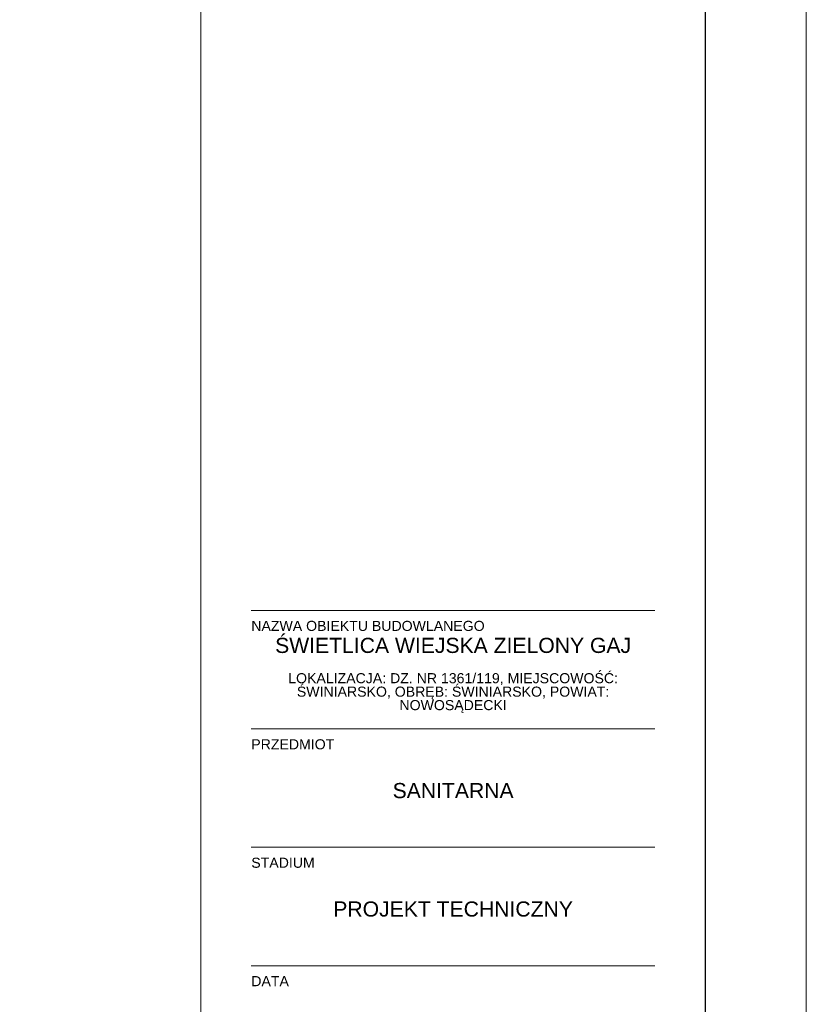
# Model space of a CAD drawing. Header units: millimetres. Extents: x 515 to 621, y 35 to 65.
# Tile 16 of 17: x 613 to 621, y 45 to 55. Entities that reach past the tile are written whole.
import ezdxf

# ---------------------------------------------------------------- set-up
doc = ezdxf.new("R2010")
doc.units = ezdxf.units.MM
doc.layers.add('A_CIENKA', color=9, linetype='Continuous', lineweight=9)
doc.styles.add('Arial', font='arial.ttf')

msp = doc.modelspace()

# ---------------------------------------------------------------- linework, layer by layer
at = {"color": 7, "lineweight": 0, "true_color": 0xffffff}
msp.add_lwpolyline([(578.6931, 35.3077), (620.6931, 35.3077), (620.6931, 65.0077), (578.6931, 65.0077)], close=True, dxfattribs=at)
at = {"color": 2}
msp.add_lwpolyline([(580.2174, 36.3077), (619.6931, 36.3077), (619.6931, 64.0077), (580.2174, 64.0077)], close=True, dxfattribs=at)
at = {"layer": 'A_CIENKA', "color": 2}
for p, q in [((614.6931, 64.0077), (614.6931, 36.3077)), ((619.6931, 64.0077), (619.6931, 36.3077)), ((615.1931, 48.7088), (619.1931, 48.7088)), ((615.1931, 47.5351), (619.1931, 47.5351)), ((615.1931, 46.3614), (619.1931, 46.3614)), ((615.1931, 45.1878), (619.1931, 45.1878))]:
    msp.add_line(p, q, dxfattribs=at)

# ---------------------------------------------------------------- texts
at = {"layer": 'A_CIENKA', "color": 2, "ltscale": 80, "char_height": 0.1, "attachment_point": 1, "style": 'Arial'}
for s, insert, width in [('NAZWA OBIEKTU BUDOWLANEGO', (615.1931, 48.6056), 3.908357), ('{\\fArial|b0|i0|c238|p34;PRZEDMIOT}', (615.1931, 47.4319), 1.35734), ('{\\fArial|b0|i0|c238|p34;STADIUM}', (615.1931, 46.2582), 1.35734), ('DATA', (615.1931, 45.0846), 1.35734)]:
    msp.add_mtext(s, dxfattribs=dict(at, insert=insert, width=width))
at = {"layer": 'A_CIENKA', "color": 2, "char_height": 0.15, "width": 4, "attachment_point": 1, "style": 'Arial'}
for s, insert in [('\\pxsm0.8,qc;ŚWIETLICA WIEJSKA ZIELONY GAJ\\P\\psm0.6;\\P\\psm0.8;{\\H0.66667x;LOKALIZACJA: DZ. NR 1361/119, MIEJSCOWOŚĆ: ŚWINIARSKO, OBRĘB: ŚWINIARSKO, POWIAT: NOWOSĄDECKI}', (615.1931, 48.4372)), ('\\pxqc;SANITARNA', (615.1931, 46.9983)), ('\\pxqc;PROJEKT TECHNICZNY', (615.1931, 45.8246))]:
    msp.add_mtext(s, dxfattribs=dict(at, insert=insert))

doc.saveas('drawing.dxf')
